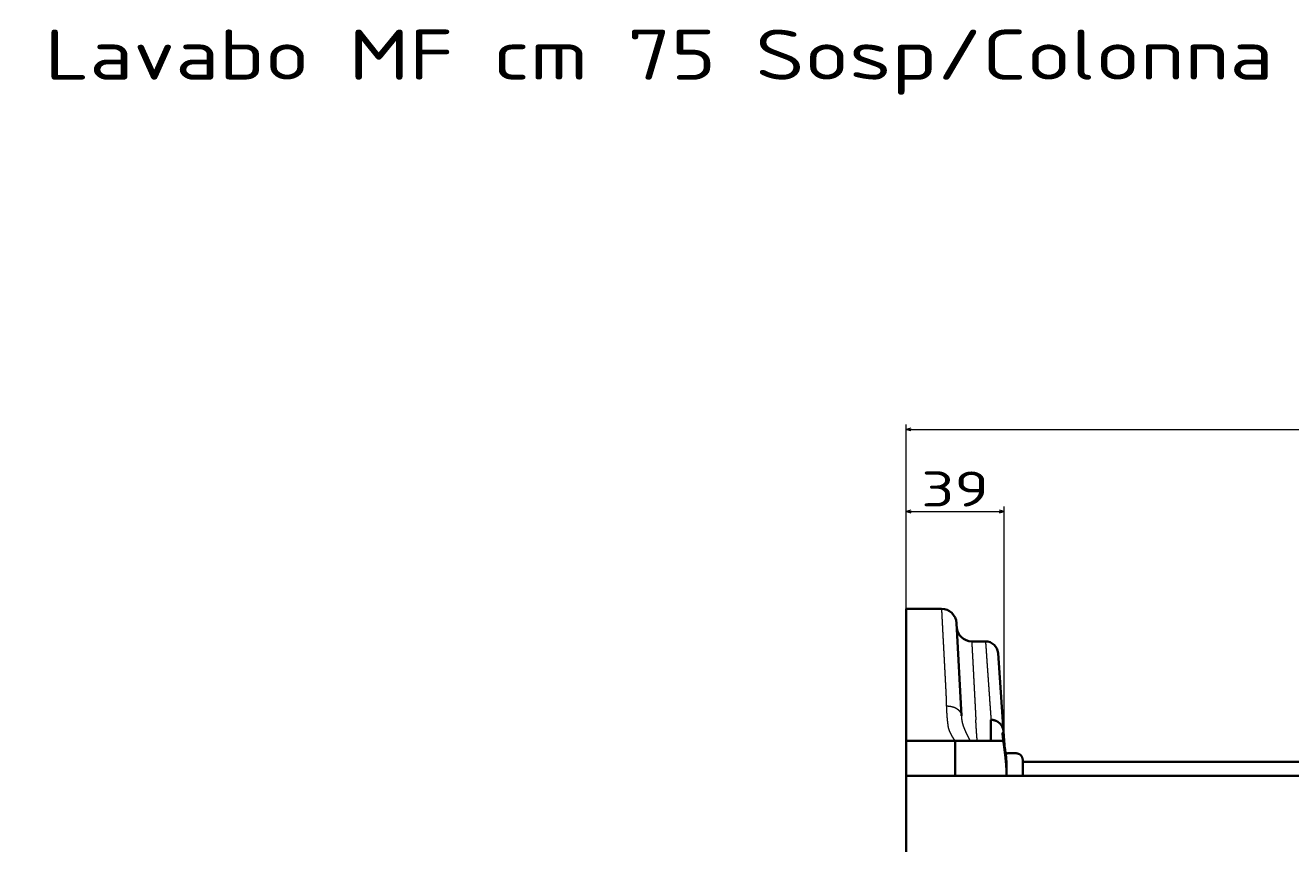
# Model space of a CAD drawing. Extents: x 4 to 1936, y -210 to 1221.
# Tile 243 of 256: x 970 to 1475, y 891 to 1221. Entities that reach past the tile are written whole.
import ezdxf
from ezdxf.enums import TextEntityAlignment as Align

# ---------------------------------------------------------------- set-up
doc = ezdxf.new("R2010")
doc.units = 0
doc.layers.get('0').update_dxf_attribs({"lineweight": 13})
doc.styles.get("Standard").update_dxf_attribs({"font": 'isocp.shx'})
doc.dimstyles.get("Standard").update_dxf_attribs({"dimtxt": 2.5, "dimasz": 2.5, "dimexe": 1.25, "dimexo": 0.625, "dimtad": 1, "dimcen": 2.5, "dimadec": 0, "dimazin": 0, "dimtfac": 1, "dimtmove": 0, "dimatfit": 0, "dimfxl": 0, "dimarcsym": 0})

# ---------------------------------------------------------------- blocks, each defined once
blk = doc.blocks.new('*D')
at = {"color": 7, "lineweight": 13}
for p, q in [((170.18, 941.9), (170.18, 1064.84)), ((170.18, 1062.84), (920.49, 1062.84)), ((920.49, 941.9), (920.49, 1064.84)), ((1321.52, 923.18), (1321.52, 1061.49)), ((1841.44, 923.16), (1841.44, 1061.49)), ((1321.52, 1059.49), (1841.44, 1059.49)), ((1321.52, 989.84), (1321.52, 1028.68)), ((1321.52, 1026.68), (1360.73, 1026.68)), ((1360.73, 936.19), (1360.73, 1028.68)), ((543.33, 987.84), (18.41, 987.84)), ((20.41, 721.45), (20.41, 987.84)), ((543.33, 987.84), (93.93, 987.84)), ((95.93, 751.99), (95.93, 987.84)), ((1838.47, 926.83), (1935.71, 926.83)), ((1933.71, 867.82), (1933.71, 926.83)), ((1821.97, 867.82), (1935.71, 867.82)), ((543.33, 751.99), (93.93, 751.99)), ((1321.52, 750.28), (1321.52, 681.5)), ((498.18, 721.45), (18.41, 721.45)), ((1551.43, 719.45), (1551.43, 681.5)), ((1321.52, 683.5), (1551.43, 683.5)), ((545.33, 389.63), (545.33, 507.88)), ((545.33, 505.88), (920.33, 505.88)), ((920.33, 383.64), (920.33, 507.88)), ((922.49, 439.92), (1037.33, 439.92)), ((922.49, 439.92), (983.86, 439.92)), ((981.86, 364.88), (981.86, 439.92)), ((1035.33, 210.01), (1035.33, 439.92)), ((570.08, 364.88), (983.86, 364.88)), ((543.33, 293.57), (26.75, 293.57)), ((28.75, -22.96), (28.75, 293.57)), ((595.35, 210.01), (1037.33, 210.01)), ((322.27, 138.43), (322.27, -135.15)), ((768.4, 138.43), (768.4, -135.15)), ((543.33, -22.96), (26.75, -22.96)), ((322.27, -133.15), (768.4, -133.15))]:
    blk.add_line(p, q, dxfattribs=at)
for points in [[(172.11, 1063.36), (170.18, 1062.84), (172.11, 1062.32)], [(918.55, 1062.32), (920.49, 1062.84), (918.55, 1063.36)], [(1323.46, 1060.01), (1321.52, 1059.49), (1323.46, 1058.98)], [(1839.51, 1058.98), (1841.44, 1059.49), (1839.51, 1060.01)], [(1323.46, 1027.19), (1321.52, 1026.68), (1323.46, 1026.16)], [(1358.8, 1026.16), (1360.73, 1026.68), (1358.8, 1027.19)], [(20.93, 985.91), (20.41, 987.84), (19.9, 985.91)], [(96.45, 985.91), (95.93, 987.84), (95.42, 985.91)], [(1934.23, 924.89), (1933.71, 926.83), (1933.19, 924.89)], [(1933.19, 869.76), (1933.71, 867.82), (1934.23, 869.76)], [(95.42, 753.92), (95.93, 751.99), (96.45, 753.92)], [(19.9, 723.38), (20.41, 721.45), (20.93, 723.38)], [(1323.46, 684.02), (1321.52, 683.5), (1323.46, 682.99)], [(1549.5, 682.99), (1551.43, 683.5), (1549.5, 684.02)], [(547.27, 506.4), (545.33, 505.88), (547.27, 505.36)], [(918.4, 505.36), (920.33, 505.88), (918.4, 506.4)], [(982.37, 437.99), (981.86, 439.92), (981.34, 437.99)], [(1035.84, 437.99), (1035.33, 439.92), (1034.81, 437.99)], [(981.34, 366.81), (981.86, 364.88), (982.37, 366.81)], [(29.27, 291.64), (28.75, 293.57), (28.24, 291.64)], [(1034.81, 211.94), (1035.33, 210.01), (1035.84, 211.94)], [(28.24, -21.03), (28.75, -22.96), (29.27, -21.03)], [(324.2, -132.63), (322.27, -133.15), (324.2, -133.67)], [(766.47, -133.67), (768.4, -133.15), (766.47, -132.63)]]:
    blk.add_lwpolyline(points, dxfattribs=at)
for s, p, p2 in [('750', (524.32, 1064.84), (566.35, 1064.84)), ('520', (1560.47, 1061.49), (1602.5, 1061.49)), ('39', (1327.58, 1028.68), (1354.67, 1028.68)), ('230', (1437.74, 685.5), (1479.77, 685.5)), ('375', (711.82, 507.88), (753.85, 507.88)), ('446', (524.32, -131.15), (566.35, -131.15))]:
    blk.add_text(s, height=14, dxfattribs=at).set_placement(p, p2, align=Align.FIT)
for s, rotation, p, p2 in [('59', 90, (1931.71, 883.78), (1931.71, 910.87)), ('236', 89.9999, (93.93, 848.9), (93.93, 890.93)), ('266', 90, (18.41, 833.63), (18.41, 875.66)), ('75', 90, (979.86, 388.85), (979.86, 415.94)), ('230', 90, (1033.33, 303.95), (1033.33, 345.98)), ('317', 90, (26.75, 114.29), (26.75, 156.32))]:
    blk.add_text(s, height=14, rotation=rotation, dxfattribs=at).set_placement(p, p2, align=Align.FIT)
blk = doc.blocks.new('BLOCK17')
at = {"color": 7, "lineweight": 13}
blk.add_text('2D ART.8433 - Ethos Lavabo MF cm 75 Sosp/Colonna', height=20, dxfattribs=at).set_placement((90, 272.25), (922.74, 272.25), align=Align.FIT)
blk = doc.blocks.new('BLOCK24')
at = {"color": 7, "lineweight": 35, "ltscale": 0.353325}
blk.add_line((14.13, 61.02), (0, 61.02), dxfattribs=at)
at = {"color": 7, "lineweight": 35}
for p, q in [((0, 61.02), (0, 8.28)), ((20.12, 55.34), (22.06, 18.37)), ((38.88, 12.04), (36.69, 43.36)), ((332.21, 0), (46.61, 0)), ((0, -5.65), (0, -35.93)), ((46.61, -5.65), (332.37, -5.65))]:
    blk.add_line(p, q, dxfattribs=at)
at = {"color": 7, "lineweight": 35, "ltscale": 0.137458}
blk.add_line((31.7, 48.02), (26.2, 48.02), dxfattribs=at)
at = {"color": 7, "lineweight": 35, "ltscale": 0.211058}
blk.add_line((33.89, 16.72), (33.89, 8.28), dxfattribs=at)
at = {"color": 7, "lineweight": 35, "ltscale": 0.133098}
blk.add_line((39.25, 6.73), (38.88, 12.04), dxfattribs=at)
at = {"color": 7, "lineweight": 35, "ltscale": 0.117249}
blk.add_line((39.21, 7.36), (38.88, 12.04), dxfattribs=at)
blk.add_line((39.21, 7.36), (38.88, 12.04), dxfattribs=at)
at = {"color": 7, "lineweight": 35, "ltscale": 0.489009}
for p, q in [((0, 8.28), (19.56, 8.28)), ((0, 8.28), (19.56, 8.28)), ((19.56, -5.65), (0, -5.65))]:
    blk.add_line(p, q, dxfattribs=at)
at = {"color": 7, "lineweight": 35, "ltscale": 0.348169}
blk.add_line((0, 8.28), (0, -5.65), dxfattribs=at)
at = {"color": 7, "lineweight": 35, "ltscale": 0.150129}
blk.add_line((19.56, 8.28), (25.57, 8.28), dxfattribs=at)
at = {"color": 7, "lineweight": 35, "ltscale": 0.348083}
blk.add_line((19.56, 8.28), (19.56, -5.65), dxfattribs=at)
at = {"color": 7, "lineweight": 35, "ltscale": 0.034482}
blk.add_line((25.57, 8.28), (26.94, 8.28), dxfattribs=at)
at = {"color": 7, "lineweight": 35, "ltscale": 0.036414}
blk.add_line((26.94, 8.28), (28.4, 8.28), dxfattribs=at)
at = {"color": 7, "lineweight": 35, "ltscale": 0.137123}
blk.add_line((28.4, 8.28), (33.89, 8.28), dxfattribs=at)
at = {"color": 7, "lineweight": 35, "ltscale": 0.123265}
blk.add_line((33.89, 8.28), (38.82, 8.28), dxfattribs=at)
at = {"color": 7, "lineweight": 35, "ltscale": 0.206457}
blk.add_line((40.02, 0.11), (38.82, 8.28), dxfattribs=at)
at = {"color": 7, "lineweight": 35, "ltscale": 3.74953e-05}
blk.add_line((39.25, 6.73), (39.25, 6.73), dxfattribs=at)
at = {"color": 7, "lineweight": 35, "ltscale": 3.72229e-05}
blk.add_line((39.25, 6.73), (39.25, 6.73), dxfattribs=at)
at = {"color": 7, "lineweight": 35, "ltscale": 0.111519}
blk.add_line((46.61, -4.46), (46.61, 0), dxfattribs=at)
at = {"color": 7, "lineweight": 35, "ltscale": 0.001467}
blk.add_line((46.61, 0), (46.61, -0.06), dxfattribs=at)
at = {"color": 7, "lineweight": 35, "ltscale": 0.005413}
blk.add_line((46.61, -0.31), (46.61, -0.1), dxfattribs=at)
at = {"color": 7, "lineweight": 35, "ltscale": 0.019485}
blk.add_line((46.61, -1.09), (46.61, -0.31), dxfattribs=at)
at = {"color": 7, "lineweight": 35, "ltscale": 0.029131}
blk.add_line((46.61, -5.63), (46.61, -4.46), dxfattribs=at)
at = {"color": 7, "lineweight": 35, "ltscale": 0.256719}
blk.add_line((29.83, -5.65), (19.56, -5.65), dxfattribs=at)
at = {"color": 7, "lineweight": 35, "ltscale": 0.257087}
blk.add_line((40.11, -5.65), (29.83, -5.65), dxfattribs=at)
at = {"color": 7, "lineweight": 35, "ltscale": 0.140818}
blk.add_line((40.11, -5.65), (45.75, -5.65), dxfattribs=at)
at = {"color": 7, "lineweight": 35, "ltscale": 0.021617}
blk.add_line((45.75, -5.65), (46.61, -5.65), dxfattribs=at)
at = {"color": 7, "lineweight": 35}
for centre, radius, start, end in [((14.13, 55.02), 6, 3.0752, 90), ((26.2, 54.02), 6, 183.011, 269.9917), ((31.7, 43.02), 5, 4, 90), ((37.92, 11.93), 0.964, 350.6287, 6.6419)]:
    blk.add_arc(centre, radius, start, end, dxfattribs=at)
at = {"color": 7, "lineweight": 13}
for points, knots in [([(14.13, 61.02), (14.13, 61.02), (14.13, 61.02), (14.13, 60.99), (14.13, 60.99), (14.13, 60.99), (14.13, 60.99), (14.13, 60.99), (14.13, 60.99), (14.13, 60.99), (14.13, 60.98), (14.14, 60.97), (14.14, 60.97), (14.14, 60.95), (14.14, 60.94), (14.14, 60.93), (14.14, 60.9), (14.14, 60.85), (14.14, 60.83), (14.15, 60.78), (14.15, 60.71), (14.15, 60.67), (14.15, 60.59), (14.16, 60.5), (14.16, 60.45), (14.17, 60.32), (14.18, 60.16), (14.18, 60.06), (14.19, 59.93), (14.2, 59.79), (14.2, 59.77), (14.2, 59.71), (14.2, 59.65), (14.21, 59.61), (14.21, 59.51), (14.22, 59.41), (14.22, 59.38), (14.22, 59.29), (14.23, 59.2), (14.23, 59.15), (14.24, 58.98), (14.25, 58.81), (14.25, 58.67), (14.26, 58.48), (14.27, 58.28), (14.28, 58.24), (14.28, 58.15), (14.29, 58.05), (14.29, 58.02), (14.29, 57.96), (14.29, 57.89), (14.3, 57.86), (14.3, 57.71), (14.31, 57.56), (14.32, 57.41), (14.34, 57.11), (14.35, 56.8), (14.36, 56.62), (14.38, 56.33), (14.39, 56.03), (14.4, 55.93), (14.41, 55.73), (14.42, 55.52), (14.42, 55.41), (14.44, 55.01), (14.47, 54.6), (14.48, 54.25), (14.5, 53.86), (14.52, 53.47), (14.53, 53.41), (14.53, 53.27), (14.54, 53.13), (14.54, 53.08), (14.55, 52.98), (14.55, 52.87), (14.56, 52.84), (14.56, 52.77), (14.56, 52.71), (14.57, 52.68), (14.57, 52.58), (14.58, 52.48), (14.58, 52.42), (14.59, 52.29), (14.59, 52.16), (14.6, 52.09), (14.6, 51.95), (14.61, 51.81), (14.61, 51.74), (14.62, 51.53), (14.64, 51.31), (14.64, 51.17), (14.67, 50.64), (14.7, 50.11), (14.72, 49.71), (14.76, 48.89), (14.81, 48.07), (14.82, 47.73), (14.86, 47.12), (14.89, 46.52), (14.9, 46.33), (14.91, 46.03), (14.93, 45.74), (14.93, 45.65), (14.94, 45.53), (14.95, 45.41), (14.95, 45.39), (14.95, 45.34), (14.95, 45.29), (14.95, 45.27), (14.96, 45.21), (14.96, 45.14), (14.96, 45.08), (14.97, 44.92), (14.98, 44.78), (14.98, 44.68), (14.99, 44.47), (15.01, 44.26), (15.01, 44.16), (15.03, 43.84), (15.04, 43.52), (15.06, 43.23), (15.1, 42.39), (15.15, 41.59), (15.18, 41), (15.21, 40.4), (15.24, 39.82), (15.24, 39.79), (15.25, 39.71), (15.25, 39.61), (15.25, 39.57), (15.26, 39.43), (15.27, 39.28), (15.27, 39.2), (15.28, 39.11), (15.28, 39.03), (15.28, 39), (15.29, 38.96), (15.29, 38.92), (15.29, 38.9), (15.29, 38.84), (15.29, 38.79), (15.3, 38.76), (15.3, 38.69), (15.3, 38.62), (15.31, 38.58), (15.31, 38.51), (15.31, 38.45), (15.31, 38.44), (15.32, 38.39), (15.32, 38.34), (15.32, 38.33), (15.32, 38.28), (15.32, 38.23), (15.33, 38.2), (15.33, 38.17), (15.33, 38.13), (15.33, 38.12), (15.33, 38.1), (15.33, 38.08), (15.33, 38.07), (15.35, 37.66), (15.38, 37.27), (15.39, 36.91), (15.41, 36.55), (15.43, 36.22), (15.43, 36.2), (15.44, 36.14), (15.44, 36.08), (15.44, 36.04), (15.44, 35.96), (15.45, 35.88), (15.45, 35.82), (15.46, 35.75), (15.46, 35.68), (15.46, 35.65), (15.47, 35.48), (15.48, 35.32), (15.48, 35.2), (15.49, 35.04), (15.5, 34.89), (15.5, 34.86), (15.51, 34.77), (15.51, 34.68), (15.51, 34.65), (15.55, 33.95), (15.58, 33.42), (15.6, 33.04), (15.61, 32.74), (15.63, 32.5), (15.63, 32.5), (15.63, 32.5), (15.63, 32.48), (15.63, 32.48), (15.63, 32.47), (15.63, 32.45), (15.63, 32.45), (15.63, 32.44), (15.63, 32.43), (15.63, 32.43), (15.63, 32.4), (15.63, 32.37), (15.63, 32.36), (15.64, 32.32), (15.64, 32.28), (15.64, 32.27), (15.64, 32.24), (15.64, 32.21), (15.64, 32.21), (15.64, 32.19), (15.64, 32.17), (15.65, 32.16), (15.65, 32.14), (15.65, 32.12), (15.65, 32.1), (15.65, 32.06), (15.65, 32.02), (15.65, 32), (15.66, 31.97), (15.66, 31.94), (15.66, 31.93), (15.66, 31.92), (15.66, 31.91), (15.66, 31.91), (15.66, 31.9), (15.66, 31.89), (15.66, 31.88), (15.66, 31.88), (15.66, 31.87), (15.66, 31.86), (15.66, 31.85), (15.66, 31.83), (15.66, 31.83), (15.66, 31.81), (15.66, 31.8), (15.66, 31.79), (15.66, 31.78), (15.67, 31.77), (15.67, 31.77), (15.67, 31.74), (15.67, 31.71), (15.67, 31.68), (15.67, 31.6), (15.68, 31.51), (15.68, 31.45), (15.69, 31.34), (15.69, 31.22), (15.7, 31.18), (15.7, 31.13), (15.7, 31.09), (15.7, 31.08), (15.7, 31.07), (15.7, 31.05), (15.7, 31.05), (15.7, 31.03), (15.7, 31.02), (15.71, 31), (15.71, 30.97), (15.71, 30.93), (15.71, 30.9), (15.71, 30.83), (15.72, 30.76), (15.72, 30.73), (15.72, 30.64), (15.73, 30.54), (15.73, 30.49), (15.74, 30.26), (15.76, 29.99), (15.77, 29.76), (15.79, 29.41), (15.81, 29.02), (15.81, 28.92), (15.82, 28.8), (15.82, 28.68), (15.82, 28.67), (15.83, 28.65), (15.83, 28.64), (15.83, 28.63), (15.83, 28.61), (15.83, 28.58), (15.83, 28.57), (15.83, 28.54), (15.83, 28.52), (15.83, 28.5), (15.83, 28.48), (15.83, 28.45), (15.84, 28.45), (15.84, 28.43), (15.84, 28.41), (15.84, 28.4), (15.84, 28.36), (15.84, 28.32), (15.84, 28.29), (15.85, 28.23), (15.85, 28.17), (15.85, 28.14), (15.85, 28.09), (15.86, 28.04), (15.86, 28.03), (15.86, 27.95), (15.86, 27.86), (15.87, 27.83), (15.87, 27.71), (15.88, 27.59), (15.88, 27.52), (15.88, 27.43), (15.89, 27.35), (15.89, 27.32), (15.89, 27.26), (15.9, 27.21), (15.9, 27.18), (15.9, 27.14), (15.9, 27.1), (15.9, 27.09), (15.9, 27.07), (15.9, 27.05), (15.9, 27.05), (15.9, 27.04), (15.9, 27.03), (15.9, 27.02), (15.91, 27.01), (15.91, 27), (15.91, 26.99), (15.91, 26.97), (15.91, 26.95), (15.91, 26.93), (15.91, 26.9), (15.91, 26.87), (15.91, 26.85), (15.91, 26.82), (15.92, 26.79), (15.92, 26.77), (15.92, 26.73), (15.92, 26.68), (15.92, 26.65), (15.93, 26.58), (15.93, 26.51), (15.93, 26.49), (15.93, 26.43), (15.94, 26.36), (15.94, 26.33), (15.94, 26.28), (15.94, 26.22), (15.94, 26.21), (15.95, 26.13), (15.95, 26.04), (15.95, 25.98), (15.96, 25.86), (15.96, 25.75), (15.97, 25.68), (15.97, 25.61), (15.97, 25.54), (15.97, 25.52), (15.97, 25.49), (15.97, 25.47), (15.97, 25.46), (15.97, 25.43), (15.97, 25.41), (15.97, 25.39), (15.98, 25.2), (15.99, 24.99), (15.99, 24.79), (16, 24.5), (16.01, 24.19), (16.01, 24.14), (16.02, 24), (16.02, 23.87), (16.02, 23.81), (16.03, 23.7), (16.03, 23.58), (16.03, 23.52), (16.03, 23.42), (16.04, 23.32), (16.04, 23.29), (16.04, 23.22), (16.04, 23.15), (16.04, 23.11), (16.05, 23.04), (16.05, 22.96), (16.05, 22.92), (16.05, 22.84), (16.05, 22.76), (16.06, 22.71), (16.06, 22.59), (16.06, 22.47), (16.07, 22.39), (16.07, 22.32), (16.07, 22.24)], [0, 0, 0, 0, 0, 0, 0.02138, 0.02138, 0.02138, 0.686981, 0.686981, 0.686981, 1.287263, 1.287263, 1.287263, 3.688391, 3.688391, 3.688391, 9.316259, 9.316259, 9.316259, 14.566131, 14.566131, 14.566131, 20.696646, 20.696646, 20.696646, 26.827161, 26.827161, 26.827161, 36.700771, 36.700771, 36.700771, 38.183298, 38.183298, 38.183298, 41.148349, 41.148349, 41.148349, 44.288899, 44.288899, 44.288899, 47.253895, 47.253895, 47.253895, 54.574225, 54.574225, 54.574225, 57.644941, 57.644941, 57.644941, 59.088892, 59.088892, 59.088892, 60.532844, 60.532844, 60.532844, 66.122537, 66.122537, 66.122537, 73.570418, 73.570418, 73.570418, 77.313048, 77.313048, 77.313048, 81.005232, 81.005232, 81.005232, 90.691908, 90.691908, 90.691908, 92.699952, 92.699952, 92.699952, 94.821914, 94.821914, 94.821914, 95.825939, 95.825939, 95.825939, 96.829963, 96.829963, 96.829963, 98.838011, 98.838011, 98.838011, 100.894776, 100.894776, 100.894776, 102.902883, 102.902883, 102.902883, 106.919079, 106.919079, 106.919079, 117.457721, 117.457721, 117.457721, 128.411463, 128.411463, 128.411463, 133.680387, 133.680387, 133.680387, 136.314861, 136.314861, 136.314861, 136.973486, 136.973486, 136.973486, 137.632111, 137.632111, 137.632111, 138.833694, 138.833694, 138.833694, 142.059447, 142.059447, 142.059447, 145.296451, 145.296451, 145.296451, 151.203119, 151.203119, 151.203119, 170.023575, 170.023575, 170.023575, 171.376579, 171.376579, 171.376579, 172.675424, 172.675424, 172.675424, 174.93382, 174.93382, 174.93382, 175.632859, 175.632859, 175.632859, 176.413946, 176.413946, 176.413946, 177.976092, 177.976092, 177.976092, 179.537011, 179.537011, 179.537011, 180.34331, 180.34331, 180.34331, 181.218176, 181.218176, 181.218176, 182.101267, 182.101267, 182.101267, 182.542813, 182.542813, 182.542813, 182.984359, 182.984359, 182.984359, 199.300598, 199.300598, 199.300598, 200.540887, 200.540887, 200.540887, 202.537371, 202.537371, 202.537371, 204.323118, 204.323118, 204.323118, 206.319609, 206.319609, 206.319609, 214.217606, 214.217606, 214.217606, 217.404795, 217.404795, 217.404795, 220.548041, 220.548041, 220.548041, 270.204102, 270.204102, 270.204102, 272.390329, 272.390329, 272.390329, 273.725934, 273.725934, 273.725934, 274.911806, 274.911806, 274.911806, 276.408417, 276.408417, 276.408417, 281.151898, 281.151898, 281.151898, 285.895379, 285.895379, 285.895379, 289.232329, 289.232329, 289.232329, 292.079062, 292.079062, 292.079062, 298.326306, 298.326306, 298.326306, 305.443131, 305.443131, 305.443131, 306.866496, 306.866496, 306.866496, 308.313618, 308.313618, 308.313618, 309.736983, 309.736983, 309.736983, 310.81193, 310.81193, 310.81193, 312.077168, 312.077168, 312.077168, 313.401681, 313.401681, 313.401681, 314.666908, 314.666908, 314.666908, 319.727811, 319.727811, 319.727811, 329.826244, 329.826244, 329.826244, 334.09968, 334.09968, 334.09968, 334.65642, 334.65642, 334.65642, 335.190603, 335.190603, 335.190603, 336.076252, 336.076252, 336.076252, 338.212978, 338.212978, 338.212978, 341.778352, 341.778352, 341.778352, 345.098885, 345.098885, 345.098885, 356.351127, 356.351127, 356.351127, 360.157819, 360.157819, 360.157819, 360.475085, 360.475085, 360.475085, 360.792351, 360.792351, 360.792351, 361.502726, 361.502726, 361.502726, 361.995772, 361.995772, 361.995772, 362.242295, 362.242295, 362.242295, 362.488818, 362.488818, 362.488818, 363.474805, 363.474805, 363.474805, 364.133266, 364.133266, 364.133266, 364.97331, 364.97331, 364.97331, 366.492214, 366.492214, 366.492214, 367.804565, 367.804565, 367.804565, 368.503324, 368.503324, 368.503324, 369.202083, 369.202083, 369.202083, 369.435072, 369.435072, 369.435072, 369.551574, 369.551574, 369.551574, 369.668077, 369.668077, 369.668077, 369.784563, 369.784563, 369.784563, 370.134019, 370.134019, 370.134019, 370.59995, 370.59995, 370.59995, 371.065882, 371.065882, 371.065882, 371.696047, 371.696047, 371.696047, 372.360404, 372.360404, 372.360404, 372.770649, 372.770649, 372.770649, 373.212384, 373.212384, 373.212384, 374.032875, 374.032875, 374.032875, 374.850846, 374.850846, 374.850846, 375.055475, 375.055475, 375.055475, 375.260105, 375.260105, 375.260105, 375.468249, 375.468249, 375.468249, 377.78412, 377.78412, 377.78412, 378.562586, 378.562586, 378.562586, 379.293875, 379.293875, 379.293875, 379.926272, 379.926272, 379.926272, 380.255995, 380.255995, 380.255995, 380.58464, 380.58464, 380.58464, 380.900459, 380.900459, 380.900459, 381.199849, 381.199849, 381.199849, 381.826256, 381.826256, 381.826256, 381.826256, 381.826256, 381.826256]), ([(26.2, 48.02), (26.2, 48.01), (26.2, 48.01), (26.2, 47.96), (26.21, 47.84), (26.23, 47.55), (26.25, 47.08), (26.31, 46), (26.39, 44.37), (26.43, 43.77), (26.49, 42.61), (26.56, 41.3), (26.59, 40.74), (26.63, 39.96), (26.67, 39.14), (26.68, 38.95), (26.71, 38.47), (26.73, 37.98), (26.74, 37.79), (26.81, 36.58), (26.87, 35.34), (26.92, 34.37), (26.98, 33.19), (27.04, 32.04), (27.06, 31.76), (27.08, 31.32), (27.1, 30.9), (27.12, 30.68), (27.15, 30.08), (27.18, 29.5), (27.2, 29.11), (27.26, 27.91), (27.32, 26.8), (27.36, 26.04), (27.44, 24.51), (27.5, 23.28), (27.53, 22.68), (27.59, 21.48), (27.64, 20.65), (27.66, 20.27), (27.68, 19.77), (27.7, 19.43), (27.71, 19.3), (27.71, 19.17), (27.72, 19.06), (27.72, 19.04), (27.72, 19), (27.72, 18.97), (27.73, 18.95), (27.73, 18.9), (27.73, 18.85), (27.73, 18.82), (27.74, 18.71), (27.75, 18.57), (27.75, 18.44), (27.76, 18.23), (27.78, 17.94), (27.78, 17.85), (27.8, 17.62), (27.81, 17.33), (27.82, 17.15), (27.83, 16.95), (27.84, 16.72)], [0, 0, 0, 0, 0, 0, 0.057648, 0.057648, 0.057648, 49.383167, 49.383167, 49.383167, 75.048152, 75.048152, 75.048152, 92.298565, 92.298565, 92.298565, 98.445031, 98.445031, 98.445031, 105.808101, 105.808101, 105.808101, 131.240512, 131.240512, 131.240512, 137.020782, 137.020782, 137.020782, 143.181067, 143.181067, 143.181067, 154.080998, 154.080998, 154.080998, 179.905628, 179.905628, 179.905628, 211.807056, 211.807056, 211.807056, 253.937561, 253.937561, 253.937561, 282.763122, 282.763122, 282.763122, 288.36438, 288.36438, 288.36438, 293.965639, 293.965639, 293.965639, 301.596279, 301.596279, 301.596279, 320.569602, 320.569602, 320.569602, 328.804207, 328.804207, 328.804207, 339.196322, 339.196322, 339.196322, 339.196322, 339.196322, 339.196322]), ([(31.7, 48.02), (31.7, 47.98), (31.7, 47.95), (31.83, 46.16), (31.87, 45.6), (31.91, 44.92), (31.97, 44.19), (32.07, 42.7), (32.19, 40.94), (32.24, 40.18), (32.38, 38.2), (32.53, 36.05), (32.62, 34.81), (32.72, 33.4), (32.81, 32.04), (32.82, 31.96), (32.83, 31.71), (32.85, 31.45), (32.86, 31.35), (32.96, 29.99), (33.05, 28.69), (33.12, 27.64), (33.23, 26.14), (33.32, 24.85), (33.34, 24.46), (33.46, 22.77), (33.55, 21.55), (33.6, 20.84), (33.64, 20.25), (33.67, 19.83), (33.67, 19.79), (33.68, 19.65), (33.69, 19.52), (33.7, 19.42), (33.71, 19.3), (33.72, 19.19), (33.72, 19.15), (33.72, 19.1), (33.73, 19.05), (33.73, 19.04), (33.73, 19.02), (33.73, 19), (33.73, 18.99), (33.73, 18.96), (33.73, 18.93), (33.74, 18.91), (33.74, 18.81), (33.75, 18.68), (33.76, 18.56), (33.78, 18.31), (33.8, 17.92), (33.82, 17.74), (33.84, 17.44), (33.86, 17.06), (33.87, 16.95), (33.88, 16.84), (33.89, 16.72)], [0, 0, 0, 0, 0, 0, 1.911116, 1.911116, 1.911116, 34.847983, 34.847983, 34.847983, 58.035425, 58.035425, 58.035425, 91.721836, 91.721836, 91.721836, 95.255399, 95.255399, 95.255399, 98.672264, 98.672264, 98.672264, 133.408149, 133.408149, 133.408149, 150.174422, 150.174422, 150.174422, 209.253329, 209.253329, 209.253329, 217.678168, 217.678168, 217.678168, 234.610541, 234.610541, 234.610541, 246.471028, 246.471028, 246.471028, 249.147177, 249.147177, 249.147177, 252.1123, 252.1123, 252.1123, 258.270196, 258.270196, 258.270196, 280.108991, 280.108991, 280.108991, 295.289991, 295.289991, 295.289991, 300.676674, 300.676674, 300.676674, 300.676674, 300.676674, 300.676674]), ([(16.07, 22.24), (16.8, 22.26), (17.53, 22.2), (18.24, 22.07), (19.4, 21.7), (20.4, 21.1), (20.78, 20.82), (21.4, 20.21), (21.82, 19.48), (21.96, 19.12), (22.04, 18.75), (22.06, 18.37)], [0, 0, 0, 0, 0, 0, 4.864792, 4.864792, 4.864792, 8.280479, 8.280479, 8.280479, 11.342081, 11.342081, 11.342081, 11.342081, 11.342081, 11.342081]), ([(16.07, 22.24), (16.07, 22.12), (16.08, 21.99), (16.08, 21.86), (16.09, 21.71), (16.09, 21.56), (16.09, 21.54), (16.09, 21.49), (16.1, 21.45), (16.1, 21.43), (16.1, 21.38), (16.1, 21.33), (16.1, 21.3), (16.1, 21.26), (16.11, 21.22), (16.11, 21.21), (16.11, 21.18), (16.11, 21.15), (16.11, 21.13), (16.11, 21.09), (16.11, 21.04), (16.11, 21.01), (16.12, 20.95), (16.12, 20.9), (16.12, 20.87), (16.12, 20.81), (16.13, 20.75), (16.13, 20.73), (16.13, 20.67), (16.13, 20.61), (16.13, 20.58), (16.14, 20.52), (16.14, 20.46), (16.14, 20.43), (16.15, 20.31), (16.15, 20.18), (16.16, 20.09), (16.17, 19.96), (16.17, 19.83), (16.18, 19.8), (16.18, 19.73), (16.18, 19.67), (16.19, 19.63), (16.19, 19.56), (16.19, 19.49), (16.2, 19.46), (16.2, 19.36), (16.21, 19.26), (16.21, 19.2), (16.22, 19.1), (16.23, 19), (16.23, 18.97), (16.23, 18.9), (16.24, 18.83), (16.24, 18.8), (16.24, 18.75), (16.25, 18.7), (16.25, 18.68), (16.25, 18.65), (16.25, 18.62), (16.26, 18.6), (16.27, 18.41), (16.28, 18.22), (16.3, 18.05), (16.32, 17.8), (16.34, 17.54), (16.35, 17.49), (16.36, 17.34), (16.37, 17.19), (16.38, 17.12), (16.4, 16.89), (16.42, 16.67), (16.44, 16.53), (16.46, 16.34), (16.48, 16.15), (16.48, 16.11), (16.49, 16.04), (16.5, 15.96), (16.51, 15.93), (16.52, 15.85), (16.52, 15.78), (16.53, 15.74), (16.54, 15.67), (16.55, 15.59), (16.55, 15.55), (16.56, 15.47), (16.57, 15.39), (16.57, 15.35), (16.58, 15.27), (16.59, 15.19), (16.6, 15.16), (16.61, 15.04), (16.62, 14.92), (16.63, 14.86), (16.65, 14.68), (16.67, 14.5), (16.68, 14.39), (16.71, 14.19), (16.74, 13.98), (16.76, 13.88), (16.79, 13.73), (16.83, 13.58), (16.84, 13.53), (16.86, 13.43), (16.89, 13.33), (16.9, 13.28), (16.92, 13.21), (16.95, 13.13), (16.95, 13.11), (16.97, 13.06), (16.98, 13.01), (16.99, 12.99), (17.02, 12.91), (17.04, 12.84), (17.05, 12.8), (17.08, 12.72), (17.11, 12.64), (17.12, 12.6), (17.15, 12.54), (17.17, 12.47), (17.19, 12.44), (17.21, 12.37), (17.24, 12.31), (17.25, 12.27), (17.28, 12.21), (17.31, 12.14), (17.32, 12.11), (17.35, 12.04), (17.38, 11.97), (17.39, 11.94), (17.42, 11.87), (17.45, 11.81), (17.46, 11.78), (17.49, 11.72), (17.52, 11.65), (17.54, 11.62), (17.57, 11.56), (17.6, 11.5), (17.61, 11.48), (17.65, 11.38), (17.7, 11.28), (17.74, 11.2), (17.81, 11.08), (17.87, 10.95), (17.91, 10.87), (17.98, 10.74), (18.05, 10.62), (18.09, 10.55), (18.14, 10.45), (18.2, 10.35), (18.22, 10.32), (18.24, 10.27), (18.27, 10.21), (18.28, 10.2), (18.3, 10.16), (18.32, 10.13), (18.33, 10.11), (18.36, 10.07), (18.38, 10.04), (18.39, 10.01), (18.42, 9.97), (18.45, 9.92), (18.46, 9.9), (18.51, 9.82), (18.55, 9.75), (18.58, 9.71), (18.64, 9.62), (18.7, 9.52), (18.73, 9.47), (18.79, 9.38), (18.85, 9.28), (18.88, 9.24), (18.94, 9.15), (19, 9.05), (19.03, 9.01), (19.09, 8.92), (19.16, 8.83), (19.18, 8.8), (19.27, 8.67), (19.37, 8.54), (19.43, 8.45), (19.5, 8.36), (19.56, 8.28)], [0, 0, 0, 0, 0, 0, 1.085482, 1.085482, 1.085482, 1.240558, 1.240558, 1.240558, 1.471836, 1.471836, 1.471836, 1.703115, 1.703115, 1.703115, 1.818741, 1.818741, 1.818741, 1.934368, 1.934368, 1.934368, 2.165593, 2.165593, 2.165593, 2.396508, 2.396508, 2.396508, 2.641447, 2.641447, 2.641447, 2.872345, 2.872345, 2.872345, 3.103244, 3.103244, 3.103244, 3.844468, 3.844468, 3.844468, 4.091546, 4.091546, 4.091546, 4.338647, 4.338647, 4.338647, 4.585748, 4.585748, 4.585748, 5.079936, 5.079936, 5.079936, 5.332813, 5.332813, 5.332813, 5.579006, 5.579006, 5.579006, 5.705477, 5.705477, 5.705477, 5.831948, 5.831948, 5.831948, 7.096308, 7.096308, 7.096308, 7.662202, 7.662202, 7.662202, 8.186656, 8.186656, 8.186656, 9.253337, 9.253337, 9.253337, 9.520961, 9.520961, 9.520961, 9.799965, 9.799965, 9.799965, 10.076821, 10.076821, 10.076821, 10.34447, 10.34447, 10.34447, 10.612141, 10.612141, 10.612141, 10.893654, 10.893654, 10.893654, 11.449732, 11.449732, 11.449732, 12.168572, 12.168572, 12.168572, 12.887591, 12.887591, 12.887591, 13.248598, 13.248598, 13.248598, 13.609604, 13.609604, 13.609604, 13.790139, 13.790139, 13.790139, 13.970673, 13.970673, 13.970673, 14.341119, 14.341119, 14.341119, 14.5867, 14.5867, 14.5867, 14.832282, 14.832282, 14.832282, 15.077875, 15.077875, 15.077875, 15.336773, 15.336773, 15.336773, 15.582436, 15.582436, 15.582436, 15.828099, 15.828099, 15.828099, 16.073707, 16.073707, 16.073707, 16.335664, 16.335664, 16.335664, 16.838947, 16.838947, 16.838947, 17.344527, 17.344527, 17.344527, 17.877228, 17.877228, 17.877228, 18.143584, 18.143584, 18.143584, 18.27677, 18.27677, 18.27677, 18.409956, 18.409956, 18.409956, 18.591465, 18.591465, 18.591465, 18.772974, 18.772974, 18.772974, 19.147972, 19.147972, 19.147972, 19.5109, 19.5109, 19.5109, 19.873828, 19.873828, 19.873828, 20.217144, 20.217144, 20.217144, 20.571178, 20.571178, 20.571178, 21.248733, 21.248733, 21.248733, 21.248733, 21.248733, 21.248733]), ([(22.06, 18.37), (22.07, 18.28), (22.07, 18.18), (22.08, 18.11), (22.08, 17.98), (22.09, 17.85), (22.1, 17.81), (22.1, 17.73), (22.11, 17.64), (22.12, 17.53), (22.13, 17.41), (22.14, 17.28), (22.15, 17.21), (22.17, 17.07), (22.18, 16.92), (22.19, 16.85), (22.21, 16.71), (22.23, 16.56), (22.24, 16.49), (22.27, 16.34), (22.29, 16.18), (22.31, 16.1), (22.34, 15.94), (22.37, 15.79), (22.38, 15.72), (22.41, 15.6), (22.44, 15.46), (22.47, 15.37), (22.5, 15.24), (22.54, 15.09), (22.56, 15.03), (22.59, 14.91), (22.63, 14.8), (22.65, 14.74), (22.72, 14.5), (22.8, 14.26), (22.87, 14.08), (22.94, 13.87), (23.02, 13.66), (23.03, 13.63), (23.06, 13.57), (23.08, 13.51), (23.09, 13.48), (23.13, 13.39), (23.16, 13.3), (23.19, 13.24), (23.24, 13.12), (23.29, 13), (23.31, 12.93), (23.37, 12.81), (23.42, 12.68), (23.45, 12.62), (23.59, 12.3), (23.74, 11.97), (23.87, 11.7), (24.27, 10.84), (24.69, 10), (24.98, 9.43), (25.28, 8.85), (25.57, 8.28)], [0, 0, 0, 0, 0, 0, 1.366492, 1.366492, 1.366492, 1.803859, 1.803859, 1.803859, 2.580678, 2.580678, 2.580678, 3.467169, 3.467169, 3.467169, 4.366076, 4.366076, 4.366076, 5.257215, 5.257215, 5.257215, 6.171314, 6.171314, 6.171314, 7.078497, 7.078497, 7.078497, 7.877826, 7.877826, 7.877826, 8.395166, 8.395166, 8.395166, 8.912505, 8.912505, 8.912505, 10.451804, 10.451804, 10.451804, 10.713225, 10.713225, 10.713225, 10.974646, 10.974646, 10.974646, 11.497486, 11.497486, 11.497486, 12.020328, 12.020328, 12.020328, 12.543169, 12.543169, 12.543169, 14.716588, 14.716588, 14.716588, 19.797514, 19.797514, 19.797514, 19.797514, 19.797514, 19.797514]), ([(28.4, 8.28), (28.38, 8.55), (28.36, 8.81), (28.34, 9.07), (28.32, 9.4), (28.29, 9.71), (28.29, 9.76), (28.28, 9.89), (28.27, 10.01), (28.27, 10.07), (28.26, 10.18), (28.25, 10.3), (28.25, 10.34), (28.24, 10.46), (28.23, 10.58), (28.22, 10.64), (28.21, 10.82), (28.2, 11.01), (28.19, 11.14), (28.17, 11.33), (28.16, 11.52), (28.16, 11.57), (28.15, 11.65), (28.14, 11.73), (28.14, 11.76), (28.14, 11.81), (28.13, 11.87), (28.13, 11.89), (28.12, 11.99), (28.12, 12.1), (28.11, 12.17), (28.1, 12.27), (28.1, 12.37), (28.09, 12.39), (28.09, 12.46), (28.08, 12.52), (28.08, 12.56), (28.08, 12.62), (28.07, 12.68), (28.07, 12.72), (28.07, 12.77), (28.06, 12.82), (28.06, 12.84), (28.06, 12.87), (28.06, 12.9), (28.06, 12.91), (28.06, 12.94), (28.06, 12.97), (28.05, 12.98), (28.05, 13.12), (28.04, 13.24), (28.03, 13.34), (28.03, 13.47), (28.02, 13.59), (28.02, 13.62), (28.01, 13.68), (28.01, 13.74), (28.01, 13.76), (28, 13.84), (28, 13.92), (28, 13.92), (28, 13.99), (27.99, 14.05), (27.99, 14.07), (27.99, 14.11), (27.99, 14.15), (27.98, 14.17), (27.98, 14.21), (27.98, 14.24), (27.98, 14.26), (27.98, 14.31), (27.97, 14.37), (27.97, 14.4), (27.97, 14.45), (27.97, 14.5), (27.97, 14.52), (27.96, 14.57), (27.96, 14.61), (27.96, 14.64), (27.96, 14.7), (27.95, 14.76), (27.95, 14.8), (27.95, 14.84), (27.94, 14.88), (27.94, 14.89), (27.94, 14.9), (27.94, 14.92), (27.94, 14.93), (27.94, 14.96), (27.94, 14.98), (27.94, 15), (27.94, 15.05), (27.93, 15.1), (27.93, 15.13), (27.93, 15.19), (27.92, 15.24), (27.92, 15.26), (27.92, 15.3), (27.92, 15.33), (27.92, 15.35), (27.92, 15.38), (27.91, 15.42), (27.91, 15.43), (27.91, 15.46), (27.91, 15.49), (27.91, 15.5), (27.91, 15.54), (27.91, 15.56), (27.91, 15.58), (27.9, 15.61), (27.9, 15.64), (27.9, 15.66), (27.9, 15.69), (27.9, 15.71), (27.9, 15.72), (27.9, 15.73), (27.9, 15.74), (27.9, 15.75), (27.9, 15.76), (27.89, 15.78), (27.89, 15.79), (27.89, 15.86), (27.89, 15.94), (27.88, 16), (27.87, 16.2), (27.86, 16.38), (27.86, 16.5), (27.85, 16.61), (27.84, 16.72)], [0, 0, 0, 0, 0, 0, 2.216695, 2.216695, 2.216695, 2.810186, 2.810186, 2.810186, 3.368936, 3.368936, 3.368936, 3.988728, 3.988728, 3.988728, 4.547331, 4.547331, 4.547331, 5.867232, 5.867232, 5.867232, 6.569876, 6.569876, 6.569876, 6.904356, 6.904356, 6.904356, 7.266164, 7.266164, 7.266164, 8.155991, 8.155991, 8.155991, 8.63941, 8.63941, 8.63941, 9.056345, 9.056345, 9.056345, 9.554798, 9.554798, 9.554798, 9.82049, 9.82049, 9.82049, 10.086182, 10.086182, 10.086182, 10.364046, 10.364046, 10.364046, 12.455065, 12.455065, 12.455065, 13.089964, 13.089964, 13.089964, 13.789633, 13.789633, 13.789633, 14.743488, 14.743488, 14.743488, 15.122767, 15.122767, 15.122767, 15.502047, 15.502047, 15.502047, 15.881325, 15.881325, 15.881325, 16.639877, 16.639877, 16.639877, 17.019154, 17.019154, 17.019154, 17.772027, 17.772027, 17.772027, 18.499126, 18.499126, 18.499126, 18.687338, 18.687338, 18.687338, 18.875549, 18.875549, 18.875549, 19.251972, 19.251972, 19.251972, 20.004817, 20.004817, 20.004817, 20.506826, 20.506826, 20.506826, 21.008834, 21.008834, 21.008834, 21.510834, 21.510834, 21.510834, 22.012835, 22.012835, 22.012835, 22.723887, 22.723887, 22.723887, 23.503389, 23.503389, 23.503389, 23.689215, 23.689215, 23.689215, 23.875041, 23.875041, 23.875041, 24.246693, 24.246693, 24.246693, 26.476591, 26.476591, 26.476591, 31.384976, 31.384976, 31.384976, 31.384976, 31.384976, 31.384976])]:
    blk.add_open_spline(points, degree=5, knots=knots, dxfattribs=at)
at = {"color": 7, "lineweight": 35}
for points, degree, knots in [([(38.88, 12.04), (38.85, 12.49), (38.76, 12.94), (38.63, 13.38), (38.27, 14.21), (37.74, 14.95), (37.43, 15.29), (36.74, 15.89), (35.93, 16.32), (35.5, 16.49), (34.92, 16.64), (34.32, 16.71), (34.17, 16.72), (34.03, 16.72), (33.89, 16.72)], 5, [0, 0, 0, 0, 0, 0, 2.924475, 2.924475, 2.924475, 5.856162, 5.856162, 5.856162, 8.793268, 8.793268, 8.793268, 9.722593, 9.722593, 9.722593, 9.722593, 9.722593, 9.722593]), ([(38.82, 8.28), (38.7, 9.07), (38.62, 9.75), (38.56, 10.3), (38.49, 11.21), (38.55, 11.59), (38.6, 11.66), (38.72, 11.7), (38.84, 11.67), (38.88, 11.7), (38.89, 11.82), (38.88, 12.04)], 5, [0, 0, 0, 0, 0, 0, 8.04396, 8.04396, 8.04396, 17.48683, 17.48683, 17.48683, 27.96632, 27.96632, 27.96632, 27.96632, 27.96632, 27.96632]), ([(38.82, 8.28), (38.89, 7.81), (38.95, 7.32), (39.02, 6.85), (39.1, 6.22), (39.19, 5.57), (39.21, 5.44), (39.28, 4.9), (39.35, 4.35), (39.4, 3.95), (39.47, 3.4), (39.53, 2.84), (39.55, 2.7), (39.65, 1.84), (39.74, 0.98), (39.81, 0.27), (39.95, -1.34), (40.05, -2.96), (40.09, -3.86), (40.11, -4.75), (40.11, -5.65)], 5, [0, 0, 0, 0, 0, 0, 3.824594, 3.824594, 3.824594, 4.820697, 4.820697, 4.820697, 7.850946, 7.850946, 7.850946, 8.876809, 8.876809, 8.876809, 14.030578, 14.030578, 14.030578, 20.377326, 20.377326, 20.377326, 20.377326, 20.377326, 20.377326]), ([(39.72, 3.38), (39.7, 3.52), (39.66, 3.8), (39.59, 4.27), (39.52, 4.77), (39.45, 5.26), (39.39, 5.65), (39.35, 5.96), (39.31, 6.18), (39.29, 6.35), (39.28, 6.48), (39.26, 6.57), (39.26, 6.64), (39.25, 6.68), (39.25, 6.71), (39.25, 6.72), (39.25, 6.73)], 3, [0, 0, 0, 0, 0.417653, 0.842696, 1.435574, 1.930585, 2.32335, 2.631848, 2.854771, 3.009073, 3.143621, 3.238339, 3.294966, 3.348363, 3.365996, 3.383171, 3.383171, 3.383171, 3.383171]), ([(39.85, 2.43), (39.83, 2.58), (39.79, 2.87), (39.73, 3.31), (39.67, 3.73), (39.6, 4.21), (39.53, 4.71), (39.45, 5.21), (39.39, 5.61), (39.35, 5.93), (39.32, 6.17), (39.29, 6.34), (39.28, 6.47), (39.26, 6.57), (39.26, 6.64), (39.25, 6.68), (39.25, 6.71), (39.25, 6.72), (39.25, 6.73)], 3, [0, 0, 0, 0, 0.446727, 0.890419, 1.314477, 1.735375, 2.325128, 2.83523, 3.241442, 3.564543, 3.79535, 3.955077, 4.093122, 4.191076, 4.249372, 4.304046, 4.322372, 4.339869, 4.339869, 4.339869, 4.339869]), ([(39.72, 3.38), (39.73, 3.38), (39.75, 3.37), (39.78, 3.37), (39.81, 3.36), (39.85, 3.36), (39.89, 3.35), (39.94, 3.35), (39.99, 3.34), (40.04, 3.34), (40.09, 3.34), (40.15, 3.34), (40.21, 3.33), (40.28, 3.33), (40.35, 3.33), (40.42, 3.33), (40.5, 3.34), (40.59, 3.34), (40.68, 3.34), (40.77, 3.34), (40.85, 3.35), (40.93, 3.35), (41.02, 3.36), (41.11, 3.36), (41.22, 3.37), (41.32, 3.37), (41.43, 3.38), (41.55, 3.39), (41.67, 3.39), (41.79, 3.4), (41.91, 3.41), (42.02, 3.41), (42.13, 3.42), (42.24, 3.42), (42.37, 3.43), (42.51, 3.43), (42.65, 3.43), (42.8, 3.43), (42.95, 3.43), (43.11, 3.43), (43.27, 3.42), (43.42, 3.41), (43.56, 3.4), (43.69, 3.39), (43.82, 3.38), (43.95, 3.36), (44.08, 3.34), (44.21, 3.32), (44.34, 3.29), (44.48, 3.26), (44.66, 3.21), (44.86, 3.15), (45.07, 3.06), (45.26, 2.96), (45.43, 2.86), (45.57, 2.76), (45.69, 2.66), (45.81, 2.54), (45.93, 2.41), (46.05, 2.26), (46.16, 2.08), (46.26, 1.89), (46.34, 1.69), (46.42, 1.47), (46.48, 1.24), (46.52, 1), (46.56, 0.75), (46.59, 0.5), (46.6, 0.25), (46.61, 0.08), (46.61, 0)], 3, [0, 0, 0, 0, 0.030028, 0.063045, 0.09859, 0.136901, 0.178137, 0.222391, 0.269825, 0.320604, 0.374893, 0.432954, 0.495285, 0.56208, 0.633203, 0.708743, 0.788914, 0.873932, 0.96401, 1.06395, 1.141135, 1.214549, 1.300294, 1.399025, 1.501155, 1.607761, 1.718977, 1.834233, 1.954715, 2.084326, 2.196324, 2.303702, 2.41325, 2.528271, 2.653943, 2.794737, 2.940031, 3.087665, 3.238988, 3.393649, 3.550806, 3.715898, 3.854795, 3.983254, 4.113154, 4.242995, 4.374537, 4.506331, 4.63882, 4.770184, 4.941327, 5.178669, 5.4048, 5.638455, 5.822862, 5.983013, 6.144842, 6.308339, 6.481032, 6.67478, 6.882934, 7.097956, 7.322681, 7.555723, 7.79392, 8.037687, 8.283672, 8.5354, 8.797042, 9.043406, 9.043406, 9.043406, 9.043406]), ([(39.72, 3.38), (39.73, 3.38), (39.75, 3.37), (39.78, 3.37), (39.81, 3.36), (39.85, 3.36), (39.89, 3.35), (39.94, 3.35), (39.99, 3.34), (40.04, 3.34), (40.09, 3.34), (40.15, 3.34), (40.21, 3.33), (40.28, 3.33), (40.35, 3.33), (40.42, 3.33), (40.5, 3.34), (40.59, 3.34), (40.68, 3.34), (40.77, 3.34), (40.85, 3.35), (40.93, 3.35), (41.02, 3.36), (41.11, 3.36), (41.22, 3.37), (41.32, 3.37), (41.43, 3.38), (41.55, 3.39), (41.67, 3.39), (41.79, 3.4), (41.91, 3.41), (42.02, 3.41), (42.13, 3.42), (42.24, 3.42), (42.37, 3.43), (42.51, 3.43), (42.65, 3.43), (42.8, 3.43), (42.95, 3.43), (43.11, 3.43), (43.27, 3.42), (43.42, 3.41), (43.56, 3.4), (43.69, 3.39), (43.82, 3.38), (43.95, 3.36), (44.08, 3.34), (44.21, 3.32), (44.34, 3.29), (44.48, 3.26), (44.66, 3.21), (44.86, 3.15), (45.07, 3.06), (45.26, 2.96), (45.43, 2.86), (45.57, 2.76), (45.69, 2.66), (45.81, 2.54), (45.93, 2.41), (46.05, 2.26), (46.16, 2.08), (46.26, 1.89), (46.34, 1.69), (46.42, 1.47), (46.48, 1.24), (46.52, 1), (46.56, 0.75), (46.59, 0.5), (46.6, 0.25), (46.61, 0.08), (46.61, 0)], 3, [0, 0, 0, 0, 0.030029, 0.063047, 0.098593, 0.136904, 0.178141, 0.222395, 0.26983, 0.320609, 0.374899, 0.432961, 0.495293, 0.562088, 0.633212, 0.708753, 0.788924, 0.873943, 0.964021, 1.063962, 1.14114, 1.214555, 1.300304, 1.399035, 1.501165, 1.607771, 1.718987, 1.834242, 1.954726, 2.084337, 2.19633, 2.303707, 2.413255, 2.528276, 2.65395, 2.794744, 2.940037, 3.08767, 3.238993, 3.393653, 3.55081, 3.715901, 3.854794, 3.983253, 4.113151, 4.242992, 4.374533, 4.506326, 4.638814, 4.770177, 4.941321, 5.178661, 5.404791, 5.638444, 5.82285, 5.983, 6.144829, 6.308324, 6.481015, 6.674762, 6.882914, 7.097933, 7.322657, 7.555697, 7.793891, 8.037657, 8.28364, 8.535366, 8.797006, 9.043373, 9.043373, 9.043373, 9.043373]), ([(40.02, 0.11), (40.05, -0.46), (40.07, -1.11), (40.08, -1.87), (40.1, -3.06), (40.11, -4.32), (40.11, -4.76), (40.11, -5.2), (40.11, -5.65)], 5, [0, 0, 0, 0, 0, 0, 5.878503, 5.878503, 5.878503, 8.895772, 8.895772, 8.895772, 8.895772, 8.895772, 8.895772]), ([(40.11, -5.65), (40.11, -5.32), (40.11, -5.01), (40.11, -4.7), (40.11, -3.7), (40.1, -2.76), (40.09, -2.16), (40.07, -1.3), (40.05, -0.57), (40.04, -0.33), (40.03, -0.1), (40.02, 0.11)], 5, [0, 0, 0, 0, 0, 0, 2.280537, 2.280537, 2.280537, 7.441108, 7.441108, 7.441108, 10.103701, 10.103701, 10.103701, 10.103701, 10.103701, 10.103701]), ([(46.61, -0.1), (46.61, -0.1), (46.61, -0.11), (46.61, -0.13), (46.61, -0.16), (46.61, -0.21), (46.61, -0.26), (46.61, -0.3), (46.61, -0.31)], 3, [0, 0, 0, 0, 0.0117633, 0.0226424, 0.0562819, 0.1094362, 0.1629644, 0.2167033, 0.2167033, 0.2167033, 0.2167033])]:
    blk.add_open_spline(points, degree=degree, knots=knots, dxfattribs=at)
blk.add_open_spline([(40.02, 0.11), (39.99, 0.8), (39.96, 1.36), (39.92, 1.8), (39.89, 2.15), (39.85, 2.43)], degree=5, dxfattribs=at)

msp = doc.modelspace()

# ---------------------------------------------------------------- block references
at = {"lineweight": 0}
for name, p in [('BLOCK17', (545.334, 926.829)), ('BLOCK24', (1321.523, 926.829))]:
    msp.add_blockref(name, p, dxfattribs=at)

# ---------------------------------------------------------------- dimensions: what is measured, and where the dimension line sits
at = {"color": 0, "lineweight": 0}
for base, p1, p2, angle, middle, dimtype in [((95.933, 987.844), (545.334, 751.988), (545.334, 987.844), 89.99993, (95.933, 869.916), 161), ((322.269, -133.149), (768.398, 140.432), (322.269, 140.432), 180, (545.334, -133.149), 161), ((1360.729, 1026.675), (1321.523, 987.844), (1360.729, 934.191), 359.99809, (1341.126, 1026.675), 160)]:
    dim = msp.add_linear_dim(base=base, p1=p1, p2=p2, angle=angle, dimstyle='Standard', dxfattribs=at)
    dim.commit()
    dim.dimension.update_dxf_attribs({"geometry": '*D', "text_midpoint": middle, "dimtype": dimtype})

doc.saveas('drawing.dxf')
